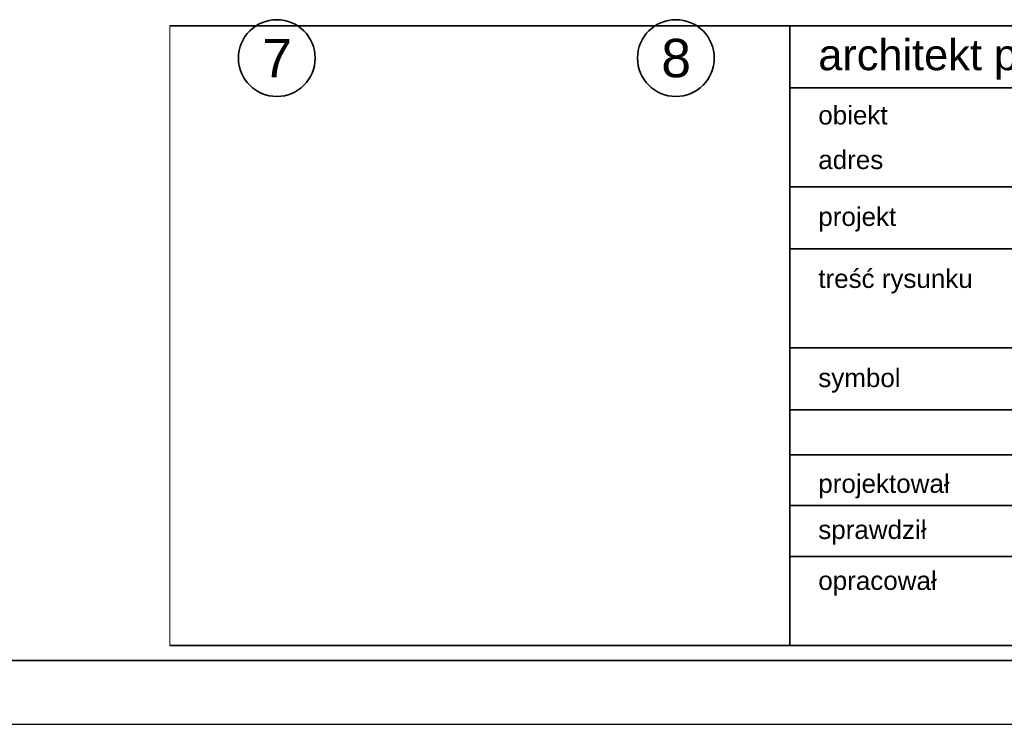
# Model space of a CAD drawing. Header units: millimetres. Extents: x 82175 to 237000, y 24756 to 471700.
# Tile 33 of 256: x 117380 to 125077, y 84492 to 90000. Entities that reach past the tile are written whole.
import ezdxf

# ---------------------------------------------------------------- set-up
doc = ezdxf.new("R2010")
doc.units = ezdxf.units.MM
doc.header["$XCLIPFRAME"] = 2
doc.layers.add('arch tabela_Nr_Pióra__100', color=7, linetype='Continuous', lineweight=20)
doc.layers.add('CP_FRREF', color=251, linetype='Continuous', lineweight=35)
doc.layers.add('CP_LINENORM', color=253, linetype='Continuous')
doc.layers.add('Konstrukcja - Siatka mod', color=8, linetype='Continuous')
doc.styles.add('STYL_AUTOMATYCZNY_1', font='arial.ttf')
picture_1 = doc.add_image_def('image1.tif', size_in_pixel=(2126, 2126))

msp = doc.modelspace()

# ---------------------------------------------------------------- linework, layer by layer
at = {"color": 7, "linetype": 'Continuous', "lineweight": 35}
for p, q in [((118554.2, 89953), (136554.2, 89953)), ((119329.7, 89953), (136286.4, 89953)), ((123399.5, 85108.2), (123399.5, 89953)), ((123399.5, 89468.5), (134325.5, 89468.5)), ((123399.5, 88693.3), (136554.2, 88693.3)), ((123399.5, 88208.9), (134325.5, 88208.9)), ((123399.5, 87433.7), (134325.5, 87433.7)), ((123399.5, 86949.2), (136554.2, 86949.2)), ((123399.5, 86599.5), (134325.5, 86599.5)), ((123399.5, 86201.8), (130384.2, 86201.8)), ((123399.5, 85804.1), (134325.5, 85804.1)), ((118554.2, 85108.2), (136554.2, 85108.2))]:
    msp.add_line(p, q, dxfattribs=at)
at = {"layer": 'CP_FRREF'}
msp.add_line((83674.5, 84992), (136674.5, 84992), dxfattribs=at)
at = {"layer": 'CP_LINENORM', "linetype": 'Continuous'}
msp.add_line((82174.5, 84492), (137174.5, 84492), dxfattribs=at)
at = {"layer": 'Konstrukcja - Siatka mod', "color": 8, "linetype": 'Continuous', "lineweight": 35, "ltscale": 100}
for centre in [(119390, 89700), (122510, 89700)]:
    msp.add_circle(centre, 300, dxfattribs=at)

# ---------------------------------------------------------------- texts
at = {"color": 7, "linetype": 'Continuous', "lineweight": 35, "attachment_point": 4, "style": 'STYL_AUTOMATYCZNY_1'}
for s, insert, char_height in [('\\A1;{\\pql;\\fArial|b0|i0|c238|p0;\\W1.000000;architekt prowadzący}', (123623.2, 89689.8), 242.239), ('\\A1;{\\pql;\\fArial|b0|i0|c238|p0;\\W1.000000;obiekt}', (123623.2, 89252.8), 145.344), ('\\A1;{\\pql;\\fArial|b0|i0|c238|p0;\\W1.000000;adres}', (123623.2, 88904), 145.344), ('\\A1;{\\pql;\\fArial|b0|i0|c238|p0;\\W1.000000;projekt}', (123623.2, 88438.5), 145.344), ('\\A1;{\\pql;\\fArial|b0|i0|c238|p0;\\W1.000000;treść rysunku}', (123623.2, 87954), 145.344), ('\\A1;{\\pql;\\fArial|b0|i0|c238|p0;\\W1.000000;symbol}', (123623.2, 87178.8), 145.344), ('\\pxql;\\fArial|b0|i0|c238|p0;\\A1;projektował', (123623.2, 86351.9), 145.344), ('\\A1;{\\pql;\\fArial|b0|i0|c238|p0;\\W1.000000;sprawdził}', (123623.2, 85991.5), 145.344), ('\\pxql;\\fArial|b0|i0|c238|p0;\\A1;opracował', (123623.2, 85593.3), 145.344)]:
    msp.add_mtext(s, dxfattribs=dict(at, insert=insert, char_height=char_height))
at = {"layer": 'Konstrukcja - Siatka mod', "color": 8, "linetype": 'Continuous', "lineweight": 13, "char_height": 300, "attachment_point": 1, "style": 'STYL_AUTOMATYCZNY_1'}
for s, insert in [('\\A1;{\\pql;\\pt0;\\fArial|b0|i0|c238|p0;\\W1.000000;7}', (119275.6, 89850)), ('\\A1;{\\pql;\\pt0;\\fArial|b0|i0|c238|p0;\\W1.000000;8}', (122395.6, 89850))]:
    msp.add_mtext(s, dxfattribs=dict(at, insert=insert))

# ---------------------------------------------------------------- pictures from other files: only their frames are drawn
at = {"layer": 'arch tabela_Nr_Pióra__100', "linetype": 'Continuous'}
image = msp.add_image(picture_1, insert=(118554.2, 85108.2), size_in_units=(5000, 5000), dxfattribs=at)
image.set_boundary_path([(-0.5, 65.5), (2059.76, 2125.5)])

doc.saveas('drawing.dxf')
